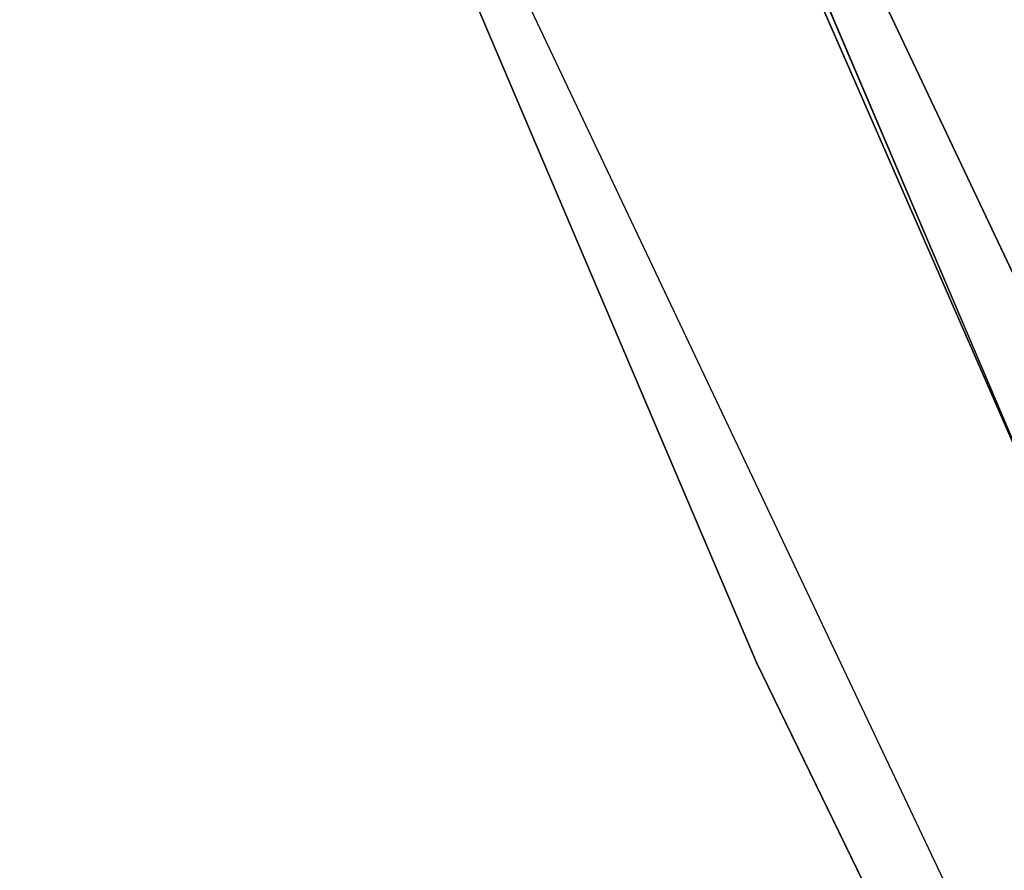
# Model space of a CAD drawing. Extents: x -775 to 775, y -775 to 775.
# Tile 197 of 256: x -686 to -677, y -311 to -303. Entities that reach past the tile are written whole.
import ezdxf

# ---------------------------------------------------------------- set-up
doc = ezdxf.new("R2010")
doc.units = 0
doc.layers.get('0').update_dxf_attribs({"color": 13, "linetype": 'CONTINUOUS'})

# ---------------------------------------------------------------- blocks, each defined once
blk = doc.blocks.new('OBJ_000001')
for p, q in [((-676.1293, -308.0467), (-690.7818, -273.6152)), ((-656.1128, -348.6559), (-685.3544, -286.9381)), ((-656.1128, -348.6559, 3), (-685.3544, -286.9381, 3)), ((-676.1293, -308.0467), (-685.3544, -286.9381, 18.222)), ((-656.1128, -348.6559, 18.222), (-685.3544, -286.9381, 18.222)), ((-656.1128, -348.6559, 38.9998), (-685.3544, -286.9381, 38.9998)), ((-688.1217, -288.0966, 3), (-658.7619, -350.0636, 3)), ((-688.1217, -288.0966, 38.9998), (-658.7619, -350.0636, 38.9998)), ((-688.1217, -288.0966), (-658.7619, -350.0636))]:
    blk.add_line(p, q)
at = {"color": 7}
mesh = blk.add_polyface(dxfattribs=at)
corners = [(-690.7818, -273.6152), (-676.1293, -308.0467), (-685.3544, -286.9381, 18.222)]
mesh.append_faces([[corners[k] for k in face] for face in [(0, 1, 2)]], dxfattribs={"color": 7})
mesh = blk.add_polyface(dxfattribs=at)
corners = [(-685.3544, -286.9381, 3), (-656.1128, -348.6559), (-656.1128, -348.6559, 3), (-685.3544, -286.9381)]
mesh.append_faces([[corners[k] for k in face] for face in [(0, 1, 2), (1, 0, 3)]], dxfattribs={"vtx0": -1, "color": 7})
mesh = blk.add_polyface(dxfattribs=at)
corners = [(-685.3544, -286.9381, 18.222), (-676.1293, -308.0467), (-656.1128, -348.6559, 18.222)]
mesh.append_faces([[corners[k] for k in face] for face in [(0, 1, 2)]], dxfattribs={"color": 7})
mesh = blk.add_polyface(dxfattribs=at)
corners = [(-685.3544, -286.9381, 38.9998), (-656.1128, -348.6559, 18.222), (-656.1128, -348.6559, 38.9998), (-685.3544, -286.9381, 18.222)]
mesh.append_faces([[corners[k] for k in face] for face in [(0, 1, 2), (1, 0, 3)]], dxfattribs={"vtx0": -1, "color": 7})
mesh = blk.add_polyface(dxfattribs=at)
corners = [(-708.4148, -296.5928), (-678.1892, -360.3873, 3), (-678.1892, -360.3873), (-708.4148, -296.5928, 3)]
mesh.append_faces([[corners[k] for k in face] for face in [(0, 1, 2), (1, 0, 3)]], dxfattribs={"vtx0": -1, "color": 7})
blk = doc.blocks.new('OBJ_000002')
for p, q in [((-678.8593, -309.2905, 30.1627), (-693.5709, -274.72, 30.1627)), ((-678.8593, -309.2905, 7), (-693.5709, -274.72, 7)), ((-662.426, -343.0789, 30.1627), (-678.8593, -309.2905, 30.1627)), ((-678.8593, -309.2905, 7), (-678.8593, -309.2905, 30.1627)), ((-662.426, -343.0789, 7), (-678.8593, -309.2905, 7))]:
    blk.add_line(p, q)
at = {"color": 8}
mesh = blk.add_polyface(dxfattribs=at)
corners = [(-693.5709, -274.72, 7), (-678.8593, -309.2905, 30.1627), (-678.8593, -309.2905, 7), (-693.5709, -274.72, 30.1627)]
mesh.append_faces([[corners[k] for k in face] for face in [(0, 1, 2), (1, 0, 3)]], dxfattribs={"vtx0": -1, "color": 8})
mesh = blk.add_polyface(dxfattribs=at)
corners = [(-678.8593, -309.2905, 7), (-662.426, -343.0789, 30.1627), (-662.426, -343.0789, 7), (-678.8593, -309.2905, 30.1627)]
mesh.append_faces([[corners[k] for k in face] for face in [(0, 1, 2), (1, 0, 3)]], dxfattribs={"vtx0": -1, "color": 8})
blk = doc.blocks.new('SKPE74C')
for name in ['OBJ_000002', 'OBJ_000001']:
    blk.add_blockref(name, (0, 0))

msp = doc.modelspace()

# ---------------------------------------------------------------- block references
msp.add_blockref('SKPE74C', (0, 0))

doc.saveas('drawing.dxf')
